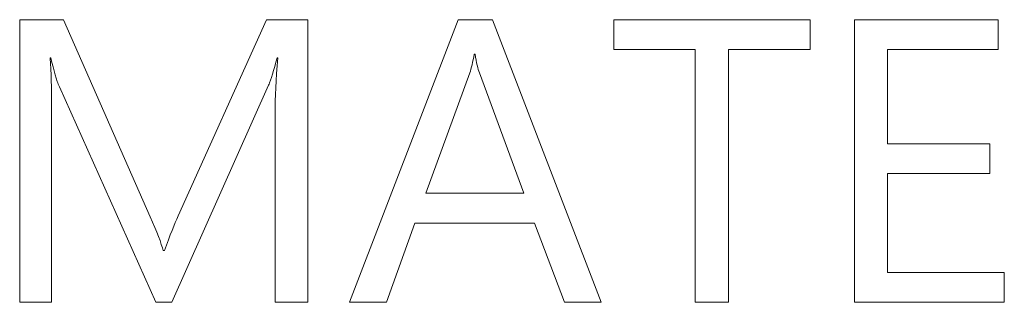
# Model space of a CAD drawing. Header units: centimetres. Extents: x -115 to 110, y -85 to 79.
# Tile 12 of 40: x -14.4 to -6.41, y -65.08 to -62.78. Entities that reach past the tile are written whole.
import ezdxf

# ---------------------------------------------------------------- set-up
doc = ezdxf.new("R2010")
doc.units = ezdxf.units.CM
doc.header["$MEASUREMENT"] = 0
doc.layers.add('Layer 1', color=7, linetype='Continuous')

msp = doc.modelspace()

# ---------------------------------------------------------------- linework, layer by layer
at = {"layer": 'Layer 1', "color": 250, "lineweight": 9}
for points, knots in [([(-12.06465, -65.07664), (-12.06465, -65.07664), (-12.33192, -65.07664), (-12.33192, -65.07664), (-12.33192, -65.07664), (-12.33192, -63.53689), (-12.33192, -63.53689), (-12.33192, -63.53689), (-12.33184, -63.51373), (-12.33184, -63.51373), (-12.33184, -63.51373), (-12.33159, -63.48994), (-12.33159, -63.48994), (-12.33159, -63.48994), (-12.33116, -63.46552), (-12.33116, -63.46552), (-12.33116, -63.46552), (-12.33057, -63.44048), (-12.33057, -63.44048), (-12.33057, -63.44048), (-12.32886, -63.38849), (-12.32886, -63.38849), (-12.32886, -63.38849), (-12.32646, -63.33395), (-12.32646, -63.33395), (-12.32646, -63.33395), (-12.32334, -63.27686), (-12.32334, -63.27686), (-12.32334, -63.27686), (-12.3195, -63.21719), (-12.3195, -63.21719), (-12.3195, -63.21719), (-12.31492, -63.15494), (-12.31492, -63.15494), (-12.31492, -63.15494), (-12.3096, -63.09009), (-12.3096, -63.09009), (-12.3096, -63.09009), (-12.31611, -63.09009), (-12.31611, -63.09009), (-12.31611, -63.09009), (-12.32563, -63.12762), (-12.32563, -63.12762), (-12.32563, -63.12762), (-12.33489, -63.16232), (-12.33489, -63.16232), (-12.33489, -63.16232), (-12.34389, -63.19422), (-12.34389, -63.19422), (-12.34389, -63.19422), (-12.35262, -63.22334), (-12.35262, -63.22334), (-12.35262, -63.22334), (-12.36109, -63.24969), (-12.36109, -63.24969), (-12.36109, -63.24969), (-12.3693, -63.27331), (-12.3693, -63.27331), (-12.3693, -63.27331), (-12.37725, -63.2942), (-12.37725, -63.2942), (-12.37725, -63.2942), (-12.38113, -63.30364), (-12.38113, -63.30364), (-12.38113, -63.30364), (-12.38494, -63.3124), (-12.38494, -63.3124), (-12.38494, -63.3124), (-13.16908, -65.07664), (-13.16908, -65.07664), (-13.16908, -65.07664), (-13.30085, -65.07664), (-13.30085, -65.07664), (-13.30085, -65.07664), (-14.08314, -63.32542), (-14.08314, -63.32542), (-14.08314, -63.32542), (-14.08733, -63.31551), (-14.08733, -63.31551), (-14.08733, -63.31551), (-14.09154, -63.30497), (-14.09154, -63.30497), (-14.09154, -63.30497), (-14.09576, -63.2938), (-14.09576, -63.2938), (-14.09576, -63.2938), (-14.09999, -63.28198), (-14.09999, -63.28198), (-14.09999, -63.28198), (-14.10851, -63.25644), (-14.10851, -63.25644), (-14.10851, -63.25644), (-14.11709, -63.22834), (-14.11709, -63.22834), (-14.11709, -63.22834), (-14.12572, -63.19766), (-14.12572, -63.19766), (-14.12572, -63.19766), (-14.13441, -63.1644), (-14.13441, -63.1644), (-14.13441, -63.1644), (-14.14316, -63.12855), (-14.14316, -63.12855), (-14.14316, -63.12855), (-14.15197, -63.09009), (-14.15197, -63.09009), (-14.15197, -63.09009), (-14.15848, -63.09009), (-14.15848, -63.09009), (-14.15848, -63.09009), (-14.15691, -63.10798), (-14.15691, -63.10798), (-14.15691, -63.10798), (-14.15545, -63.12724), (-14.15545, -63.12724), (-14.15545, -63.12724), (-14.15411, -63.14786), (-14.15411, -63.14786), (-14.15411, -63.14786), (-14.15288, -63.16984), (-14.15288, -63.16984), (-14.15288, -63.16984), (-14.15176, -63.19319), (-14.15176, -63.19319), (-14.15176, -63.19319), (-14.15074, -63.2179), (-14.15074, -63.2179), (-14.15074, -63.2179), (-14.14902, -63.2714), (-14.14902, -63.2714), (-14.14902, -63.2714), (-14.14771, -63.33033), (-14.14771, -63.33033), (-14.14771, -63.33033), (-14.14679, -63.39469), (-14.14679, -63.39469), (-14.14679, -63.39469), (-14.14625, -63.46448), (-14.14625, -63.46448), (-14.14625, -63.46448), (-14.14608, -63.53967), (-14.14608, -63.53967), (-14.14608, -63.53967), (-14.14608, -65.07664), (-14.14608, -65.07664), (-14.14608, -65.07664), (-14.40497, -65.07664), (-14.40497, -65.07664), (-14.40497, -65.07664), (-14.40497, -62.78128), (-14.40497, -62.78128), (-14.40497, -62.78128), (-14.04996, -62.78128), (-14.04996, -62.78128), (-14.04996, -62.78128), (-13.34551, -64.38211), (-13.34551, -64.38211), (-13.34551, -64.38211), (-13.32596, -64.42659), (-13.32596, -64.42659), (-13.32596, -64.42659), (-13.30823, -64.4682), (-13.30823, -64.4682), (-13.30823, -64.4682), (-13.29231, -64.50692), (-13.29231, -64.50692), (-13.29231, -64.50692), (-13.27818, -64.54276), (-13.27818, -64.54276), (-13.27818, -64.54276), (-13.26585, -64.5757), (-13.26585, -64.5757), (-13.26585, -64.5757), (-13.25529, -64.60574), (-13.25529, -64.60574), (-13.25529, -64.60574), (-13.25068, -64.61967), (-13.25068, -64.61967), (-13.25068, -64.61967), (-13.2465, -64.63288), (-13.2465, -64.63288), (-13.2465, -64.63288), (-13.24276, -64.64537), (-13.24276, -64.64537), (-13.24276, -64.64537), (-13.23947, -64.65712), (-13.23947, -64.65712), (-13.23947, -64.65712), (-13.23016, -64.65712), (-13.23016, -64.65712), (-13.23016, -64.65712), (-13.21337, -64.61151), (-13.21337, -64.61151), (-13.21337, -64.61151), (-13.1974, -64.56884), (-13.1974, -64.56884), (-13.1974, -64.56884), (-13.18227, -64.52913), (-13.18227, -64.52913), (-13.18227, -64.52913), (-13.168, -64.49241), (-13.168, -64.49241), (-13.168, -64.49241), (-13.1546, -64.45868), (-13.1546, -64.45868), (-13.1546, -64.45868), (-13.14209, -64.42795), (-13.14209, -64.42795), (-13.14209, -64.42795), (-13.13048, -64.40026), (-13.13048, -64.40026), (-13.13048, -64.40026), (-13.11978, -64.37559), (-13.11978, -64.37559), (-13.11978, -64.37559), (-12.40076, -62.78128), (-12.40076, -62.78128), (-12.40076, -62.78128), (-12.06465, -62.78128), (-12.06465, -62.78128), (-12.06465, -62.78128), (-12.06465, -65.07664), (-12.06465, -65.07664)], [0, 0, 0, 0, 0.0135135, 0.0135135, 0.0135135, 0.027027, 0.027027, 0.027027, 0.0405405, 0.0405405, 0.0405405, 0.0540541, 0.0540541, 0.0540541, 0.0675676, 0.0675676, 0.0675676, 0.0810811, 0.0810811, 0.0810811, 0.0945946, 0.0945946, 0.0945946, 0.1081081, 0.1081081, 0.1081081, 0.1216216, 0.1216216, 0.1216216, 0.1351351, 0.1351351, 0.1351351, 0.1486486, 0.1486486, 0.1486486, 0.1621622, 0.1621622, 0.1621622, 0.1756757, 0.1756757, 0.1756757, 0.1891892, 0.1891892, 0.1891892, 0.2027027, 0.2027027, 0.2027027, 0.2162162, 0.2162162, 0.2162162, 0.2297297, 0.2297297, 0.2297297, 0.2432432, 0.2432432, 0.2432432, 0.2567568, 0.2567568, 0.2567568, 0.2702703, 0.2702703, 0.2702703, 0.2837838, 0.2837838, 0.2837838, 0.2972973, 0.2972973, 0.2972973, 0.3108108, 0.3108108, 0.3108108, 0.3243243, 0.3243243, 0.3243243, 0.3378378, 0.3378378, 0.3378378, 0.3513514, 0.3513514, 0.3513514, 0.3648649, 0.3648649, 0.3648649, 0.3783784, 0.3783784, 0.3783784, 0.3918919, 0.3918919, 0.3918919, 0.4054054, 0.4054054, 0.4054054, 0.4189189, 0.4189189, 0.4189189, 0.4324324, 0.4324324, 0.4324324, 0.4459459, 0.4459459, 0.4459459, 0.4594595, 0.4594595, 0.4594595, 0.472973, 0.472973, 0.472973, 0.4864865, 0.4864865, 0.4864865, 0.5, 0.5, 0.5, 0.5135135, 0.5135135, 0.5135135, 0.527027, 0.527027, 0.527027, 0.5405405, 0.5405405, 0.5405405, 0.5540541, 0.5540541, 0.5540541, 0.5675676, 0.5675676, 0.5675676, 0.5810811, 0.5810811, 0.5810811, 0.5945946, 0.5945946, 0.5945946, 0.6081081, 0.6081081, 0.6081081, 0.6216216, 0.6216216, 0.6216216, 0.6351351, 0.6351351, 0.6351351, 0.6486486, 0.6486486, 0.6486486, 0.6621622, 0.6621622, 0.6621622, 0.6756757, 0.6756757, 0.6756757, 0.6891892, 0.6891892, 0.6891892, 0.7027027, 0.7027027, 0.7027027, 0.7162162, 0.7162162, 0.7162162, 0.7297297, 0.7297297, 0.7297297, 0.7432432, 0.7432432, 0.7432432, 0.7567568, 0.7567568, 0.7567568, 0.7702703, 0.7702703, 0.7702703, 0.7837838, 0.7837838, 0.7837838, 0.7972973, 0.7972973, 0.7972973, 0.8108108, 0.8108108, 0.8108108, 0.8243243, 0.8243243, 0.8243243, 0.8378378, 0.8378378, 0.8378378, 0.8513514, 0.8513514, 0.8513514, 0.8648649, 0.8648649, 0.8648649, 0.8783784, 0.8783784, 0.8783784, 0.8918919, 0.8918919, 0.8918919, 0.9054054, 0.9054054, 0.9054054, 0.9189189, 0.9189189, 0.9189189, 0.9324324, 0.9324324, 0.9324324, 0.9459459, 0.9459459, 0.9459459, 0.9594595, 0.9594595, 0.9594595, 0.972973, 0.972973, 0.972973, 0.9864865, 0.9864865, 0.9864865, 1, 1, 1, 1]), ([(-9.68402, -65.07664), (-9.68402, -65.07664), (-9.98199, -65.07664), (-9.98199, -65.07664), (-9.98199, -65.07664), (-10.22507, -64.43295), (-10.22507, -64.43295), (-10.22507, -64.43295), (-11.19866, -64.43295), (-11.19866, -64.43295), (-11.19866, -64.43295), (-11.42779, -65.07664), (-11.42779, -65.07664), (-11.42779, -65.07664), (-11.727, -65.07664), (-11.727, -65.07664), (-11.727, -65.07664), (-10.84643, -62.78128), (-10.84643, -62.78128), (-10.84643, -62.78128), (-10.56769, -62.78128), (-10.56769, -62.78128), (-10.56769, -62.78128), (-9.68402, -65.07664), (-9.68402, -65.07664)], [0, 0, 0, 0, 0.125, 0.125, 0.125, 0.25, 0.25, 0.25, 0.375, 0.375, 0.375, 0.5, 0.5, 0.5, 0.625, 0.625, 0.625, 0.75, 0.75, 0.75, 0.875, 0.875, 0.875, 1, 1, 1, 1]), ([(-7.98925, -63.02436), (-7.98925, -63.02436), (-8.65184, -63.02436), (-8.65184, -63.02436), (-8.65184, -63.02436), (-8.65184, -65.07664), (-8.65184, -65.07664), (-8.65184, -65.07664), (-8.92066, -65.07664), (-8.92066, -65.07664), (-8.92066, -65.07664), (-8.92066, -63.02436), (-8.92066, -63.02436), (-8.92066, -63.02436), (-9.58201, -63.02436), (-9.58201, -63.02436), (-9.58201, -63.02436), (-9.58201, -62.78128), (-9.58201, -62.78128), (-9.58201, -62.78128), (-7.98925, -62.78128), (-7.98925, -62.78128), (-7.98925, -62.78128), (-7.98925, -63.02436), (-7.98925, -63.02436)], [0, 0, 0, 0, 0.125, 0.125, 0.125, 0.25, 0.25, 0.25, 0.375, 0.375, 0.375, 0.5, 0.5, 0.5, 0.625, 0.625, 0.625, 0.75, 0.75, 0.75, 0.875, 0.875, 0.875, 1, 1, 1, 1]), ([(-6.41228, -65.07664), (-6.41228, -65.07664), (-7.62833, -65.07664), (-7.62833, -65.07664), (-7.62833, -65.07664), (-7.62833, -62.78128), (-7.62833, -62.78128), (-7.62833, -62.78128), (-6.46313, -62.78128), (-6.46313, -62.78128), (-6.46313, -62.78128), (-6.46313, -63.02436), (-6.46313, -63.02436), (-6.46313, -63.02436), (-7.35951, -63.02436), (-7.35951, -63.02436), (-7.35951, -63.02436), (-7.35951, -63.78834), (-7.35951, -63.78834), (-7.35951, -63.78834), (-6.5301, -63.78834), (-6.5301, -63.78834), (-6.5301, -63.78834), (-6.5301, -64.02988), (-6.5301, -64.02988), (-6.5301, -64.02988), (-7.35951, -64.02988), (-7.35951, -64.02988), (-7.35951, -64.02988), (-7.35951, -64.83355), (-7.35951, -64.83355), (-7.35951, -64.83355), (-6.41228, -64.83355), (-6.41228, -64.83355), (-6.41228, -64.83355), (-6.41228, -65.07664), (-6.41228, -65.07664)], [0, 0, 0, 0, 0.0833333, 0.0833333, 0.0833333, 0.1666667, 0.1666667, 0.1666667, 0.25, 0.25, 0.25, 0.3333333, 0.3333333, 0.3333333, 0.4166667, 0.4166667, 0.4166667, 0.5, 0.5, 0.5, 0.5833333, 0.5833333, 0.5833333, 0.6666667, 0.6666667, 0.6666667, 0.75, 0.75, 0.75, 0.8333333, 0.8333333, 0.8333333, 0.9166667, 0.9166667, 0.9166667, 1, 1, 1, 1]), ([(-10.31344, -64.19142), (-10.31344, -64.19142), (-10.67372, -63.2135), (-10.67372, -63.2135), (-10.67372, -63.2135), (-10.67804, -63.20051), (-10.67804, -63.20051), (-10.67804, -63.20051), (-10.68238, -63.18572), (-10.68238, -63.18572), (-10.68238, -63.18572), (-10.68673, -63.16916), (-10.68673, -63.16916), (-10.68673, -63.16916), (-10.69109, -63.15083), (-10.69109, -63.15083), (-10.69109, -63.15083), (-10.69545, -63.13074), (-10.69545, -63.13074), (-10.69545, -63.13074), (-10.6998, -63.1089), (-10.6998, -63.1089), (-10.6998, -63.1089), (-10.70414, -63.08532), (-10.70414, -63.08532), (-10.70414, -63.08532), (-10.70845, -63.06002), (-10.70845, -63.06002), (-10.70845, -63.06002), (-10.71527, -63.06002), (-10.71527, -63.06002), (-10.71527, -63.06002), (-10.7194, -63.08376), (-10.7194, -63.08376), (-10.7194, -63.08376), (-10.72365, -63.10615), (-10.72365, -63.10615), (-10.72365, -63.10615), (-10.72802, -63.12722), (-10.72802, -63.12722), (-10.72802, -63.12722), (-10.73252, -63.14699), (-10.73252, -63.14699), (-10.73252, -63.14699), (-10.73715, -63.16548), (-10.73715, -63.16548), (-10.73715, -63.16548), (-10.74192, -63.18271), (-10.74192, -63.18271), (-10.74192, -63.18271), (-10.74682, -63.19871), (-10.74682, -63.19871), (-10.74682, -63.19871), (-10.75186, -63.2135), (-10.75186, -63.2135), (-10.75186, -63.2135), (-11.10905, -64.19142), (-11.10905, -64.19142), (-11.10905, -64.19142), (-10.31344, -64.19142), (-10.31344, -64.19142)], [0, 0, 0, 0, 0.05, 0.05, 0.05, 0.1, 0.1, 0.1, 0.15, 0.15, 0.15, 0.2, 0.2, 0.2, 0.25, 0.25, 0.25, 0.3, 0.3, 0.3, 0.35, 0.35, 0.35, 0.4, 0.4, 0.4, 0.45, 0.45, 0.45, 0.5, 0.5, 0.5, 0.55, 0.55, 0.55, 0.6, 0.6, 0.6, 0.65, 0.65, 0.65, 0.7, 0.7, 0.7, 0.75, 0.75, 0.75, 0.8, 0.8, 0.8, 0.85, 0.85, 0.85, 0.9, 0.9, 0.9, 0.95, 0.95, 0.95, 1, 1, 1, 1])]:
    msp.add_open_spline(points, degree=3, knots=knots, dxfattribs=at)

doc.saveas('drawing.dxf')
